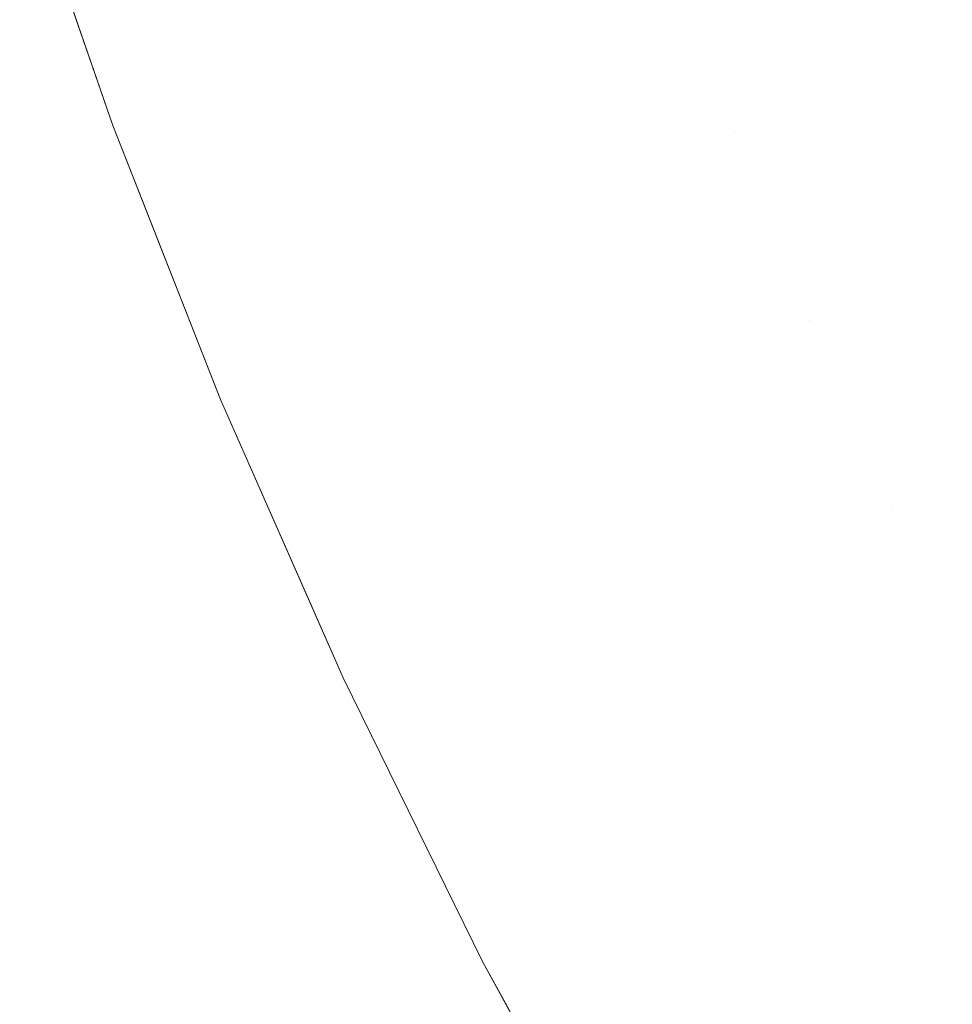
# Model space of a CAD drawing. Header units: centimetres. Extents: x -44.1 to 45.2, y 4.2 to 6.
# Tile 14 of 256: x -44.08352 to -44.07455, y 4.27028 to 4.27974. Entities that reach past the tile are written whole.
import ezdxf

# ---------------------------------------------------------------- set-up
doc = ezdxf.new("R2010")
doc.units = ezdxf.units.CM
doc.header["$LTSCALE"] = 2.54
doc.layers.add('Lucido design-1', color=7, linetype='Continuous')

# ---------------------------------------------------------------- blocks, each defined once
blk = doc.blocks.new('Gruppo-4-1')
at = {"color": 7, "linetype": 'Continuous', "lineweight": 9}
for points, invisible_edges in [([(-44.0835203, 4.2813198, -2276.32217), (-44.0826242, 4.2787254, -2276.32217), (-44.0829694, 4.2797439, -2276.3206076)], 10), ([(-44.0826242, 4.2787254, -2276.92217), (-44.0826242, 4.2787254, -2276.32217), (-44.0835203, 4.2813198, -2276.32217), (-44.0835203, 4.2813198, -2276.92217)], 5), ([(-44.0829694, 4.2797439, -2276.9237324), (-44.0826242, 4.2787254, -2276.92217), (-44.0835203, 4.2813198, -2276.92217)], 9), ([(-44.0743925, 4.2808145, -2276.2902175), (-44.0751727, 4.2807171, -2276.2916647), (-44.0745251, 4.2789526, -2276.2916647), (-44.0737482, 4.2790588, -2276.2902175)], 15), ([(-44.0752678, 4.2788511, -2276.2931225), (-44.0745251, 4.2789526, -2276.2916647), (-44.0751727, 4.2807171, -2276.2916647), (-44.0759184, 4.2806241, -2276.2931225)], 15), ([(-44.0759184, 4.2806241, -2276.9512174), (-44.0751727, 4.2807171, -2276.9526752), (-44.0748572, 4.2798373, -2276.9526752), (-44.0756014, 4.27974, -2276.9512174)], 15), ([(-44.0759184, 4.2806241, -2276.2931225), (-44.0766291, 4.2805353, -2276.2945904), (-44.0759755, 4.2787544, -2276.2945904), (-44.0752678, 4.2788511, -2276.2931225)], 15), ([(-44.0756014, 4.27974, -2276.9512174), (-44.0763106, 4.2796473, -2276.9497496), (-44.0766291, 4.2805353, -2276.9497496), (-44.0759184, 4.2806241, -2276.9512174)], 15), ([(-44.0766478, 4.2786625, -2276.2960679), (-44.0759755, 4.2787544, -2276.2945904), (-44.0766291, 4.2805353, -2276.2945904), (-44.0773043, 4.2804511, -2276.2960679)], 15), ([(-44.0766478, 4.2786625, -2276.9482721), (-44.0773043, 4.2804511, -2276.9482721), (-44.0766291, 4.2805353, -2276.9497496), (-44.0763106, 4.2796473, -2276.9497496)], 15), ([(-44.0778846, 4.2784934, -2276.29905), (-44.0772844, 4.2785755, -2276.2975546), (-44.0779435, 4.2803713, -2276.2975546), (-44.0785462, 4.280296, -2276.29905)], 15), ([(-44.0785462, 4.280296, -2276.94529), (-44.0779435, 4.2803713, -2276.9467854), (-44.0772844, 4.2785755, -2276.9467854), (-44.0778846, 4.2784934, -2276.94529)], 15), ([(-44.0773043, 4.2804511, -2276.2960679), (-44.0779435, 4.2803713, -2276.2975546), (-44.0772844, 4.2785755, -2276.2975546), (-44.0766478, 4.2786625, -2276.2960679)], 15), ([(-44.0766478, 4.2786625, -2276.9482721), (-44.0772844, 4.2785755, -2276.9467854), (-44.0779435, 4.2803713, -2276.9467854), (-44.0773043, 4.2804511, -2276.9482721)], 15), ([(-44.0785462, 4.280296, -2276.29905), (-44.0791121, 4.2802254, -2276.3005536), (-44.0784482, 4.2784164, -2276.3005536), (-44.0778846, 4.2784934, -2276.29905)], 15), ([(-44.0778846, 4.2784934, -2276.94529), (-44.0784482, 4.2784164, -2276.9437864), (-44.0791121, 4.2802254, -2276.9437864), (-44.0785462, 4.280296, -2276.94529)], 15), ([(-44.0789747, 4.2783444, -2276.3020649), (-44.0784482, 4.2784164, -2276.3005536), (-44.0791121, 4.2802254, -2276.3005536), (-44.0796408, 4.2801594, -2276.3020649)], 15), ([(-44.0796408, 4.2801594, -2276.9422751), (-44.0791121, 4.2802254, -2276.9437864), (-44.0784482, 4.2784164, -2276.9437864), (-44.0789747, 4.2783444, -2276.9422751)], 15), ([(-44.0799149, 4.2782159, -2276.3051085), (-44.0794637, 4.2782776, -2276.3035833), (-44.0801318, 4.2800981, -2276.3035833), (-44.0805849, 4.2800416, -2276.3051085)], 15), ([(-44.0805849, 4.2800416, -2276.9392315), (-44.0801318, 4.2800981, -2276.9407566), (-44.0794637, 4.2782776, -2276.9407566), (-44.0799149, 4.2782159, -2276.9392315)], 15), ([(-44.0796408, 4.2801594, -2276.3020649), (-44.0801318, 4.2800981, -2276.3035833), (-44.0794637, 4.2782776, -2276.3035833), (-44.0789747, 4.2783444, -2276.3020649)], 15), ([(-44.0789747, 4.2783444, -2276.9422751), (-44.0794637, 4.2782776, -2276.9407566), (-44.0801318, 4.2800981, -2276.9407566), (-44.0796408, 4.2801594, -2276.9422751)], 15), ([(-44.0807026, 4.2781082, -2276.3081767), (-44.0803279, 4.2781594, -2276.3066398), (-44.0809997, 4.2799898, -2276.3066398), (-44.0813759, 4.2799428, -2276.3081767)], 15), ([(-44.0813759, 4.2799428, -2276.9361633), (-44.0809997, 4.2799898, -2276.9377002), (-44.0803279, 4.2781594, -2276.9377002), (-44.0807026, 4.2781082, -2276.9361633)], 15), ([(-44.0805849, 4.2800416, -2276.3051085), (-44.0809997, 4.2799898, -2276.3066398), (-44.0803279, 4.2781594, -2276.3066398), (-44.0799149, 4.2782159, -2276.3051085)], 15), ([(-44.0799149, 4.2782159, -2276.9392315), (-44.0803279, 4.2781594, -2276.9377002), (-44.0809997, 4.2799898, -2276.9377002), (-44.0805849, 4.2800416, -2276.9392315)], 15), ([(-44.0813355, 4.2780217, -2276.3112651), (-44.0810385, 4.2780623, -2276.3097186), (-44.0817132, 4.2799007, -2276.3097186), (-44.0820114, 4.2798635, -2276.3112651)], 15), ([(-44.0820114, 4.2798635, -2276.9330749), (-44.0817132, 4.2799007, -2276.9346213), (-44.0810385, 4.2780623, -2276.9346213), (-44.0813355, 4.2780217, -2276.9330749)], 15), ([(-44.0813759, 4.2799428, -2276.3081767), (-44.0817132, 4.2799007, -2276.3097186), (-44.0810385, 4.2780623, -2276.3097186), (-44.0807026, 4.2781082, -2276.3081767)], 15), ([(-44.0807026, 4.2781082, -2276.9361633), (-44.0810385, 4.2780623, -2276.9346213), (-44.0817132, 4.2799007, -2276.9346213), (-44.0813759, 4.2799428, -2276.9361633)], 15), ([(-44.0737482, 4.2790588, -2276.9541224), (-44.0745251, 4.2789526, -2276.9526752), (-44.0748572, 4.2798373, -2276.9526752), (-44.0740786, 4.2799391, -2276.9541224)], 15), ([(-44.0824897, 4.2798038, -2276.3143694), (-44.0826694, 4.2797814, -2276.3159261), (-44.0819908, 4.2779321, -2276.3159261), (-44.0818118, 4.2779566, -2276.3143694)], 15), ([(-44.0818118, 4.2779566, -2276.9299706), (-44.0819908, 4.2779321, -2276.9284139), (-44.0826694, 4.2797814, -2276.9284139), (-44.0824897, 4.2798038, -2276.9299706)], 15), ([(-44.0818118, 4.2779566, -2276.3143694), (-44.0815933, 4.2779865, -2276.3128155), (-44.0822703, 4.2798312, -2276.3128155), (-44.0824897, 4.2798038, -2276.3143694)], 15), ([(-44.0824897, 4.2798038, -2276.9299706), (-44.0822703, 4.2798312, -2276.9315244), (-44.0815933, 4.2779865, -2276.9315244), (-44.0818118, 4.2779566, -2276.9299706)], 15), ([(-44.0820114, 4.2798635, -2276.3112651), (-44.0822703, 4.2798312, -2276.3128155), (-44.0815933, 4.2779865, -2276.3128155), (-44.0813355, 4.2780217, -2276.3112651)], 15), ([(-44.0813355, 4.2780217, -2276.9330749), (-44.0815933, 4.2779865, -2276.9315244), (-44.0822703, 4.2798312, -2276.9315244), (-44.0820114, 4.2798635, -2276.9330749)], 15), ([(-44.0756014, 4.27974, -2276.9512174), (-44.0748572, 4.2798373, -2276.9526752), (-44.0745251, 4.2789526, -2276.9526752), (-44.0752678, 4.2788511, -2276.9512174)], 15), ([(-44.0822895, 4.2778913, -2276.3206076), (-44.0822297, 4.2778995, -2276.3190457), (-44.0829094, 4.2797514, -2276.3190457), (-44.0829694, 4.2797439, -2276.3206076)], 15), ([(-44.0829694, 4.2797439, -2276.9237324), (-44.0829094, 4.2797514, -2276.9252942), (-44.0822297, 4.2778995, -2276.9252942), (-44.0822895, 4.2778913, -2276.9237324)], 15), ([(-44.0822895, 4.2778913, -2276.3206076), (-44.0829694, 4.2797439, -2276.3206076), (-44.0826242, 4.2787254, -2276.32217)], 11), ([(-44.0822895, 4.2778913, -2276.9237324), (-44.0826242, 4.2787254, -2276.92217), (-44.0829694, 4.2797439, -2276.9237324)], 11), ([(-44.0828094, 4.2797639, -2276.317485), (-44.0829094, 4.2797514, -2276.3190457), (-44.0822297, 4.2778995, -2276.3190457), (-44.0821301, 4.2779131, -2276.317485)], 15), ([(-44.0821301, 4.2779131, -2276.9268549), (-44.0822297, 4.2778995, -2276.9252942), (-44.0829094, 4.2797514, -2276.9252942), (-44.0828094, 4.2797639, -2276.9268549)], 15), ([(-44.0821301, 4.2779131, -2276.317485), (-44.0819908, 4.2779321, -2276.3159261), (-44.0826694, 4.2797814, -2276.3159261), (-44.0828094, 4.2797639, -2276.317485)], 15), ([(-44.0828094, 4.2797639, -2276.9268549), (-44.0826694, 4.2797814, -2276.9284139), (-44.0819908, 4.2779321, -2276.9284139), (-44.0821301, 4.2779131, -2276.9268549)], 15), ([(-44.0752678, 4.2788511, -2276.9512174), (-44.0759755, 4.2787544, -2276.9497496), (-44.0763106, 4.2796473, -2276.9497496), (-44.0756014, 4.27974, -2276.9512174)], 15), ([(-44.0763106, 4.2796473, -2276.9497496), (-44.0759755, 4.2787544, -2276.9497496), (-44.0766478, 4.2786625, -2276.9482721)], 11), ([(-44.0745496, 4.2770588, -2276.2931225), (-44.0738104, 4.2771688, -2276.2916647), (-44.0745251, 4.2789526, -2276.2916647), (-44.0752678, 4.2788511, -2276.2931225)], 15), ([(-44.0752678, 4.2788511, -2276.9512174), (-44.0745251, 4.2789526, -2276.9526752), (-44.0741763, 4.2780631, -2276.9526752), (-44.0749173, 4.2779573, -2276.9512174)], 15), ([(-44.0752678, 4.2788511, -2276.2931225), (-44.0759755, 4.2787544, -2276.2945904), (-44.075254, 4.276954, -2276.2945904), (-44.0745496, 4.2770588, -2276.2931225)], 15), ([(-44.0749173, 4.2779573, -2276.9512174), (-44.0756234, 4.2778565, -2276.9497496), (-44.0759755, 4.2787544, -2276.9497496), (-44.0752678, 4.2788511, -2276.9512174)], 15), ([(-44.0826242, 4.2787254, -2276.32217), (-44.0822976, 4.2778932, -2276.32217), (-44.0822895, 4.2778913, -2276.3206076)], 10), ([(-44.0826242, 4.2787254, -2276.92217), (-44.0815905, 4.2760913, -2276.92217), (-44.0815905, 4.2760913, -2276.32217), (-44.0822976, 4.2778932, -2276.32217)], 10), ([(-44.0822976, 4.2778932, -2276.32217), (-44.0826242, 4.2787254, -2276.32217), (-44.0826242, 4.2787254, -2276.92217)], 10), ([(-44.081539, 4.2760185, -2276.9237324), (-44.0815905, 4.2760913, -2276.92217), (-44.0826242, 4.2787254, -2276.92217), (-44.0822895, 4.2778913, -2276.9237324)], 13), ([(-44.0766478, 4.2786625, -2276.2960679), (-44.0772844, 4.2785755, -2276.2975546), (-44.0765569, 4.27676, -2276.2975546), (-44.0759233, 4.2768543, -2276.2960679)], 15), ([(-44.0759233, 4.2768543, -2276.9482721), (-44.0765569, 4.27676, -2276.9467854), (-44.0772844, 4.2785755, -2276.9467854), (-44.0766478, 4.2786625, -2276.9482721)], 15), ([(-44.0759233, 4.2768543, -2276.2960679), (-44.075254, 4.276954, -2276.2945904), (-44.0759755, 4.2787544, -2276.2945904), (-44.0766478, 4.2786625, -2276.2960679)], 15), ([(-44.0759233, 4.2768543, -2276.9482721), (-44.0766478, 4.2786625, -2276.9482721), (-44.0759755, 4.2787544, -2276.9497496), (-44.0756234, 4.2778565, -2276.9497496)], 15), ([(-44.0771544, 4.2766711, -2276.29905), (-44.0765569, 4.27676, -2276.2975546), (-44.0772844, 4.2785755, -2276.2975546), (-44.0778846, 4.2784934, -2276.29905)], 15), ([(-44.0778846, 4.2784934, -2276.94529), (-44.0772844, 4.2785755, -2276.9467854), (-44.0765569, 4.27676, -2276.9467854), (-44.0771544, 4.2766711, -2276.94529)], 15), ([(-44.0778846, 4.2784934, -2276.29905), (-44.0784482, 4.2784164, -2276.3005536), (-44.0777154, 4.2765876, -2276.3005536), (-44.0771544, 4.2766711, -2276.29905)], 15), ([(-44.0771544, 4.2766711, -2276.94529), (-44.0777154, 4.2765876, -2276.9437864), (-44.0784482, 4.2784164, -2276.9437864), (-44.0778846, 4.2784934, -2276.94529)], 15), ([(-44.0782394, 4.2765096, -2276.3020649), (-44.0777154, 4.2765876, -2276.3005536), (-44.0784482, 4.2784164, -2276.3005536), (-44.0789747, 4.2783444, -2276.3020649)], 15), ([(-44.0789747, 4.2783444, -2276.9422751), (-44.0784482, 4.2784164, -2276.9437864), (-44.0777154, 4.2765876, -2276.9437864), (-44.0782394, 4.2765096, -2276.9422751)], 15), ([(-44.0789747, 4.2783444, -2276.3020649), (-44.0794637, 4.2782776, -2276.3035833), (-44.0787262, 4.2764371, -2276.3035833), (-44.0782394, 4.2765096, -2276.3020649)], 15), ([(-44.0782394, 4.2765096, -2276.9422751), (-44.0787262, 4.2764371, -2276.9407566), (-44.0794637, 4.2782776, -2276.9407566), (-44.0789747, 4.2783444, -2276.9422751)], 15), ([(-44.0799149, 4.2782159, -2276.3051085), (-44.0803279, 4.2781594, -2276.3066398), (-44.0795865, 4.2763091, -2276.3066398), (-44.0791753, 4.2763703, -2276.3051085)], 15), ([(-44.0791753, 4.2763703, -2276.9392315), (-44.0795865, 4.2763091, -2276.9377002), (-44.0803279, 4.2781594, -2276.9377002), (-44.0799149, 4.2782159, -2276.9392315)], 15), ([(-44.0791753, 4.2763703, -2276.3051085), (-44.0787262, 4.2764371, -2276.3035833), (-44.0794637, 4.2782776, -2276.3035833), (-44.0799149, 4.2782159, -2276.3051085)], 15), ([(-44.0799149, 4.2782159, -2276.9392315), (-44.0794637, 4.2782776, -2276.9407566), (-44.0787262, 4.2764371, -2276.9407566), (-44.0791753, 4.2763703, -2276.9392315)], 15), ([(-44.0807026, 4.2781082, -2276.3081767), (-44.0810385, 4.2780623, -2276.3097186), (-44.0802938, 4.2762038, -2276.3097186), (-44.0799594, 4.2762536, -2276.3081767)], 15), ([(-44.0799594, 4.2762536, -2276.9361633), (-44.0802938, 4.2762038, -2276.9346213), (-44.0810385, 4.2780623, -2276.9346213), (-44.0807026, 4.2781082, -2276.9361633)], 15), ([(-44.0799594, 4.2762536, -2276.3081767), (-44.0795865, 4.2763091, -2276.3066398), (-44.0803279, 4.2781594, -2276.3066398), (-44.0807026, 4.2781082, -2276.3081767)], 15), ([(-44.0807026, 4.2781082, -2276.9361633), (-44.0803279, 4.2781594, -2276.9377002), (-44.0795865, 4.2763091, -2276.9377002), (-44.0799594, 4.2762536, -2276.9361633)], 15), ([(-44.0813355, 4.2780217, -2276.3112651), (-44.0815933, 4.2779865, -2276.3128155), (-44.0808461, 4.2761216, -2276.3128155), (-44.0805894, 4.2761598, -2276.3112651)], 15), ([(-44.0805894, 4.2761598, -2276.9330749), (-44.0808461, 4.2761216, -2276.9315244), (-44.0815933, 4.2779865, -2276.9315244), (-44.0813355, 4.2780217, -2276.9330749)], 15), ([(-44.0805894, 4.2761598, -2276.3112651), (-44.0802938, 4.2762038, -2276.3097186), (-44.0810385, 4.2780623, -2276.3097186), (-44.0813355, 4.2780217, -2276.3112651)], 15), ([(-44.0813355, 4.2780217, -2276.9330749), (-44.0810385, 4.2780623, -2276.9346213), (-44.0802938, 4.2762038, -2276.9346213), (-44.0805894, 4.2761598, -2276.9330749)], 15), ([(-44.0749173, 4.2779573, -2276.9512174), (-44.0741763, 4.2780631, -2276.9526752), (-44.0738104, 4.2771688, -2276.9526752), (-44.0745496, 4.2770588, -2276.9512174)], 15), ([(-44.0821301, 4.2779131, -2276.317485), (-44.0822297, 4.2778995, -2276.3190457), (-44.0814795, 4.2760273, -2276.3190457), (-44.0813804, 4.2760421, -2276.317485)], 15), ([(-44.0813804, 4.2760421, -2276.9268549), (-44.0814795, 4.2760273, -2276.9252942), (-44.0822297, 4.2778995, -2276.9252942), (-44.0821301, 4.2779131, -2276.9268549)], 15), ([(-44.0813804, 4.2760421, -2276.317485), (-44.0812417, 4.2760627, -2276.3159261), (-44.0819908, 4.2779321, -2276.3159261), (-44.0821301, 4.2779131, -2276.317485)], 15), ([(-44.0821301, 4.2779131, -2276.9268549), (-44.0819908, 4.2779321, -2276.9284139), (-44.0812417, 4.2760627, -2276.9284139), (-44.0813804, 4.2760421, -2276.9268549)], 15), ([(-44.0818118, 4.2779566, -2276.3143694), (-44.0819908, 4.2779321, -2276.3159261), (-44.0812417, 4.2760627, -2276.3159261), (-44.0810635, 4.2760893, -2276.3143694)], 15), ([(-44.0810635, 4.2760893, -2276.9299706), (-44.0812417, 4.2760627, -2276.9284139), (-44.0819908, 4.2779321, -2276.9284139), (-44.0818118, 4.2779566, -2276.9299706)], 15), ([(-44.0810635, 4.2760893, -2276.3143694), (-44.0808461, 4.2761216, -2276.3128155), (-44.0815933, 4.2779865, -2276.3128155), (-44.0818118, 4.2779566, -2276.3143694)], 15), ([(-44.0818118, 4.2779566, -2276.9299706), (-44.0815933, 4.2779865, -2276.9315244), (-44.0808461, 4.2761216, -2276.9315244), (-44.0810635, 4.2760893, -2276.9299706)], 15), ([(-44.0745496, 4.2770588, -2276.9512174), (-44.075254, 4.276954, -2276.9497496), (-44.0756234, 4.2778565, -2276.9497496), (-44.0749173, 4.2779573, -2276.9512174)], 15), ([(-44.0822895, 4.2778913, -2276.3206076), (-44.0822976, 4.2778932, -2276.32217), (-44.0815905, 4.2760913, -2276.32217), (-44.081539, 4.2760185, -2276.3206076)], 13), ([(-44.081539, 4.2760185, -2276.3206076), (-44.0814795, 4.2760273, -2276.3190457), (-44.0822297, 4.2778995, -2276.3190457), (-44.0822895, 4.2778913, -2276.3206076)], 15), ([(-44.0822895, 4.2778913, -2276.9237324), (-44.0822297, 4.2778995, -2276.9252942), (-44.0814795, 4.2760273, -2276.9252942), (-44.081539, 4.2760185, -2276.9237324)], 15), ([(-44.0756234, 4.2778565, -2276.9497496), (-44.075254, 4.276954, -2276.9497496), (-44.0759233, 4.2768543, -2276.9482721)], 11), ([(-44.0745496, 4.2770588, -2276.2931225), (-44.075254, 4.276954, -2276.2945904), (-44.0744623, 4.2751349, -2276.2945904), (-44.0737614, 4.2752479, -2276.2931225)], 15), ([(-44.0741644, 4.2761556, -2276.9512174), (-44.0748671, 4.2760467, -2276.9497496), (-44.075254, 4.276954, -2276.9497496), (-44.0745496, 4.2770588, -2276.9512174)], 15), ([(-44.0751282, 4.2750275, -2276.2960679), (-44.0744623, 4.2751349, -2276.2945904), (-44.075254, 4.276954, -2276.2945904), (-44.0759233, 4.2768543, -2276.2960679)], 15), ([(-44.0751282, 4.2750275, -2276.9482721), (-44.0759233, 4.2768543, -2276.9482721), (-44.075254, 4.276954, -2276.9497496), (-44.0748671, 4.2760467, -2276.9497496)], 15), ([(-44.0759233, 4.2768543, -2276.2960679), (-44.0765569, 4.27676, -2276.2975546), (-44.0757586, 4.2749258, -2276.2975546), (-44.0751282, 4.2750275, -2276.2960679)], 15), ([(-44.0751282, 4.2750275, -2276.9482721), (-44.0757586, 4.2749258, -2276.9467854), (-44.0765569, 4.27676, -2276.9467854), (-44.0759233, 4.2768543, -2276.9482721)], 15), ([(-44.076353, 4.2748299, -2276.29905), (-44.0757586, 4.2749258, -2276.2975546), (-44.0765569, 4.27676, -2276.2975546), (-44.0771544, 4.2766711, -2276.29905)], 15), ([(-44.0771544, 4.2766711, -2276.94529), (-44.0765569, 4.27676, -2276.9467854), (-44.0757586, 4.2749258, -2276.9467854), (-44.076353, 4.2748299, -2276.94529)], 15), ([(-44.0774326, 4.2746558, -2276.3020649), (-44.0769112, 4.2747399, -2276.3005536), (-44.0777154, 4.2765876, -2276.3005536), (-44.0782394, 4.2765096, -2276.3020649)], 15), ([(-44.0782394, 4.2765096, -2276.9422751), (-44.0777154, 4.2765876, -2276.9437864), (-44.0769112, 4.2747399, -2276.9437864), (-44.0774326, 4.2746558, -2276.9422751)], 15), ([(-44.0771544, 4.2766711, -2276.29905), (-44.0777154, 4.2765876, -2276.3005536), (-44.0769112, 4.2747399, -2276.3005536), (-44.076353, 4.2748299, -2276.29905)], 15), ([(-44.076353, 4.2748299, -2276.94529), (-44.0769112, 4.2747399, -2276.9437864), (-44.0777154, 4.2765876, -2276.9437864), (-44.0771544, 4.2766711, -2276.94529)], 15), ([(-44.0782394, 4.2765096, -2276.3020649), (-44.0787262, 4.2764371, -2276.3035833), (-44.0779169, 4.2745776, -2276.3035833), (-44.0774326, 4.2746558, -2276.3020649)], 15), ([(-44.0774326, 4.2746558, -2276.9422751), (-44.0779169, 4.2745776, -2276.9407566), (-44.0787262, 4.2764371, -2276.9407566), (-44.0782394, 4.2765096, -2276.9422751)], 15), ([(-44.0783637, 4.2745056, -2276.3051085), (-44.0779169, 4.2745776, -2276.3035833), (-44.0787262, 4.2764371, -2276.3035833), (-44.0791753, 4.2763703, -2276.3051085)], 15), ([(-44.0791753, 4.2763703, -2276.9392315), (-44.0787262, 4.2764371, -2276.9407566), (-44.0779169, 4.2745776, -2276.9407566), (-44.0783637, 4.2745056, -2276.9392315)], 15), ([(-44.0791438, 4.2743797, -2276.3081767), (-44.0787728, 4.2744396, -2276.3066398), (-44.0795865, 4.2763091, -2276.3066398), (-44.0799594, 4.2762536, -2276.3081767)], 15), ([(-44.0799594, 4.2762536, -2276.9361633), (-44.0795865, 4.2763091, -2276.9377002), (-44.0787728, 4.2744396, -2276.9377002), (-44.0791438, 4.2743797, -2276.9361633)], 15), ([(-44.0791753, 4.2763703, -2276.3051085), (-44.0795865, 4.2763091, -2276.3066398), (-44.0787728, 4.2744396, -2276.3066398), (-44.0783637, 4.2745056, -2276.3051085)], 15), ([(-44.0783637, 4.2745056, -2276.9392315), (-44.0787728, 4.2744396, -2276.9377002), (-44.0795865, 4.2763091, -2276.9377002), (-44.0791753, 4.2763703, -2276.9392315)], 15), ([(-44.0797706, 4.2742786, -2276.3112651), (-44.0794765, 4.2743261, -2276.3097186), (-44.0802938, 4.2762038, -2276.3097186), (-44.0805894, 4.2761598, -2276.3112651)], 15), ([(-44.0805894, 4.2761598, -2276.9330749), (-44.0802938, 4.2762038, -2276.9346213), (-44.0794765, 4.2743261, -2276.9346213), (-44.0797706, 4.2742786, -2276.9330749)], 15), ([(-44.0799594, 4.2762536, -2276.3081767), (-44.0802938, 4.2762038, -2276.3097186), (-44.0794765, 4.2743261, -2276.3097186), (-44.0791438, 4.2743797, -2276.3081767)], 15), ([(-44.0791438, 4.2743797, -2276.9361633), (-44.0794765, 4.2743261, -2276.9346213), (-44.0802938, 4.2762038, -2276.9346213), (-44.0799594, 4.2762536, -2276.9361633)], 15), ([(-44.0802423, 4.2742025, -2276.3143694), (-44.080026, 4.2742374, -2276.3128155), (-44.0808461, 4.2761216, -2276.3128155), (-44.0810635, 4.2760893, -2276.3143694)], 15), ([(-44.0810635, 4.2760893, -2276.9299706), (-44.0808461, 4.2761216, -2276.9315244), (-44.080026, 4.2742374, -2276.9315244), (-44.0802423, 4.2742025, -2276.9299706)], 15), ([(-44.0805894, 4.2761598, -2276.3112651), (-44.0808461, 4.2761216, -2276.3128155), (-44.080026, 4.2742374, -2276.3128155), (-44.0797706, 4.2742786, -2276.3112651)], 15), ([(-44.0797706, 4.2742786, -2276.9330749), (-44.080026, 4.2742374, -2276.9315244), (-44.0808461, 4.2761216, -2276.9315244), (-44.0805894, 4.2761598, -2276.9330749)], 15), ([(-44.0737614, 4.2752479, -2276.9512174), (-44.0744623, 4.2751349, -2276.9497496), (-44.0748671, 4.2760467, -2276.9497496), (-44.0741644, 4.2761556, -2276.9512174)], 15), ([(-44.081539, 4.2760185, -2276.3206076), (-44.0815905, 4.2760913, -2276.32217), (-44.0807243, 4.2741278, -2276.32217), (-44.0807154, 4.2741262, -2276.3206076)], 13), ([(-44.0807243, 4.2741278, -2276.32217), (-44.0815905, 4.2760913, -2276.32217), (-44.0815905, 4.2760913, -2276.92217), (-44.0804092, 4.2734135, -2276.92217)], 10), ([(-44.0807154, 4.2741262, -2276.9237324), (-44.0804092, 4.2734135, -2276.92217), (-44.0815905, 4.2760913, -2276.92217), (-44.081539, 4.2760185, -2276.9237324)], 13), ([(-44.0807154, 4.2741262, -2276.3206076), (-44.0806562, 4.2741358, -2276.3190457), (-44.0814795, 4.2760273, -2276.3190457), (-44.081539, 4.2760185, -2276.3206076)], 15), ([(-44.081539, 4.2760185, -2276.9237324), (-44.0814795, 4.2760273, -2276.9252942), (-44.0806562, 4.2741358, -2276.9252942), (-44.0807154, 4.2741262, -2276.9237324)], 15), ([(-44.0813804, 4.2760421, -2276.317485), (-44.0814795, 4.2760273, -2276.3190457), (-44.0806562, 4.2741358, -2276.3190457), (-44.0805576, 4.2741517, -2276.317485)], 15), ([(-44.0805576, 4.2741517, -2276.9268549), (-44.0806562, 4.2741358, -2276.9252942), (-44.0814795, 4.2760273, -2276.9252942), (-44.0813804, 4.2760421, -2276.9268549)], 15), ([(-44.0805576, 4.2741517, -2276.317485), (-44.0804196, 4.2741739, -2276.3159261), (-44.0812417, 4.2760627, -2276.3159261), (-44.0813804, 4.2760421, -2276.317485)], 15), ([(-44.0813804, 4.2760421, -2276.9268549), (-44.0812417, 4.2760627, -2276.9284139), (-44.0804196, 4.2741739, -2276.9284139), (-44.0805576, 4.2741517, -2276.9268549)], 15), ([(-44.0810635, 4.2760893, -2276.3143694), (-44.0812417, 4.2760627, -2276.3159261), (-44.0804196, 4.2741739, -2276.3159261), (-44.0802423, 4.2742025, -2276.3143694)], 15), ([(-44.0802423, 4.2742025, -2276.9299706), (-44.0804196, 4.2741739, -2276.9284139), (-44.0812417, 4.2760627, -2276.9284139), (-44.0810635, 4.2760893, -2276.9299706)], 15), ([(-44.0748671, 4.2760467, -2276.9497496), (-44.0744623, 4.2751349, -2276.9497496), (-44.0751282, 4.2750275, -2276.9482721)], 11), ([(-44.0742599, 4.2731827, -2276.2960679), (-44.0735977, 4.273298, -2276.2945904), (-44.0744623, 4.2751349, -2276.2945904), (-44.0751282, 4.2750275, -2276.2960679)], 15), ([(-44.0742599, 4.2731827, -2276.9482721), (-44.0751282, 4.2750275, -2276.9482721), (-44.0744623, 4.2751349, -2276.9497496), (-44.0740392, 4.2742186, -2276.9497496)], 15), ([(-44.0751282, 4.2750275, -2276.2960679), (-44.0757586, 4.2749258, -2276.2975546), (-44.0748868, 4.2730735, -2276.2975546), (-44.0742599, 4.2731827, -2276.2960679)], 15), ([(-44.0742599, 4.2731827, -2276.9482721), (-44.0748868, 4.2730735, -2276.9467854), (-44.0757586, 4.2749258, -2276.9467854), (-44.0751282, 4.2750275, -2276.9482721)], 15), ([(-44.0754779, 4.2729706, -2276.29905), (-44.0748868, 4.2730735, -2276.2975546), (-44.0757586, 4.2749258, -2276.2975546), (-44.076353, 4.2748299, -2276.29905)], 15), ([(-44.076353, 4.2748299, -2276.94529), (-44.0757586, 4.2749258, -2276.9467854), (-44.0748868, 4.2730735, -2276.9467854), (-44.0754779, 4.2729706, -2276.94529)], 15), ([(-44.076353, 4.2748299, -2276.29905), (-44.0769112, 4.2747399, -2276.3005536), (-44.076033, 4.272874, -2276.3005536), (-44.0754779, 4.2729706, -2276.29905)], 15), ([(-44.0754779, 4.2729706, -2276.94529), (-44.076033, 4.272874, -2276.9437864), (-44.0769112, 4.2747399, -2276.9437864), (-44.076353, 4.2748299, -2276.94529)], 15), ([(-44.0765515, 4.2727837, -2276.3020649), (-44.076033, 4.272874, -2276.3005536), (-44.0769112, 4.2747399, -2276.3005536), (-44.0774326, 4.2746558, -2276.3020649)], 15), ([(-44.0774326, 4.2746558, -2276.9422751), (-44.0769112, 4.2747399, -2276.9437864), (-44.076033, 4.272874, -2276.9437864), (-44.0765515, 4.2727837, -2276.9422751)], 15), ([(-44.0774326, 4.2746558, -2276.3020649), (-44.0779169, 4.2745776, -2276.3035833), (-44.0770331, 4.2726999, -2276.3035833), (-44.0765515, 4.2727837, -2276.3020649)], 15), ([(-44.0765515, 4.2727837, -2276.9422751), (-44.0770331, 4.2726999, -2276.9407566), (-44.0779169, 4.2745776, -2276.9407566), (-44.0774326, 4.2746558, -2276.9422751)], 15), ([(-44.0783637, 4.2745056, -2276.3051085), (-44.0787728, 4.2744396, -2276.3066398), (-44.0778842, 4.2725517, -2276.3066398), (-44.0774774, 4.2726225, -2276.3051085)], 15), ([(-44.0774774, 4.2726225, -2276.9392315), (-44.0778842, 4.2725517, -2276.9377002), (-44.0787728, 4.2744396, -2276.9377002), (-44.0783637, 4.2745056, -2276.9392315)], 15), ([(-44.0774774, 4.2726225, -2276.3051085), (-44.0770331, 4.2726999, -2276.3035833), (-44.0779169, 4.2745776, -2276.3035833), (-44.0783637, 4.2745056, -2276.3051085)], 15), ([(-44.0783637, 4.2745056, -2276.9392315), (-44.0779169, 4.2745776, -2276.9407566), (-44.0770331, 4.2726999, -2276.9407566), (-44.0774774, 4.2726225, -2276.9392315)], 15), ([(-44.0782532, 4.2724875, -2276.3081767), (-44.0778842, 4.2725517, -2276.3066398), (-44.0787728, 4.2744396, -2276.3066398), (-44.0791438, 4.2743797, -2276.3081767)], 15), ([(-44.0791438, 4.2743797, -2276.9361633), (-44.0787728, 4.2744396, -2276.9377002), (-44.0778842, 4.2725517, -2276.9377002), (-44.0782532, 4.2724875, -2276.9361633)], 15), ([(-44.0788765, 4.272379, -2276.3112651), (-44.078584, 4.2724299, -2276.3097186), (-44.0794765, 4.2743261, -2276.3097186), (-44.0797706, 4.2742786, -2276.3112651)], 15), ([(-44.0797706, 4.2742786, -2276.9330749), (-44.0794765, 4.2743261, -2276.9346213), (-44.078584, 4.2724299, -2276.9346213), (-44.0788765, 4.272379, -2276.9330749)], 15), ([(-44.0791438, 4.2743797, -2276.3081767), (-44.0794765, 4.2743261, -2276.3097186), (-44.078584, 4.2724299, -2276.3097186), (-44.0782532, 4.2724875, -2276.3081767)], 15), ([(-44.0782532, 4.2724875, -2276.9361633), (-44.078584, 4.2724299, -2276.9346213), (-44.0794765, 4.2743261, -2276.9346213), (-44.0791438, 4.2743797, -2276.9361633)], 15), ([(-44.0793456, 4.2722973, -2276.3143694), (-44.0791304, 4.2723348, -2276.3128155), (-44.080026, 4.2742374, -2276.3128155), (-44.0802423, 4.2742025, -2276.3143694)], 15), ([(-44.0802423, 4.2742025, -2276.9299706), (-44.080026, 4.2742374, -2276.9315244), (-44.0791304, 4.2723348, -2276.9315244), (-44.0793456, 4.2722973, -2276.9299706)], 15), ([(-44.0797706, 4.2742786, -2276.3112651), (-44.080026, 4.2742374, -2276.3128155), (-44.0791304, 4.2723348, -2276.3128155), (-44.0788765, 4.272379, -2276.3112651)], 15), ([(-44.0788765, 4.272379, -2276.9330749), (-44.0791304, 4.2723348, -2276.9315244), (-44.080026, 4.2742374, -2276.9315244), (-44.0797706, 4.2742786, -2276.9330749)], 15), ([(-44.0807154, 4.2741262, -2276.3206076), (-44.0807243, 4.2741278, -2276.32217), (-44.0804092, 4.2734135, -2276.32217)], 9), ([(-44.0804092, 4.2734135, -2276.92217), (-44.0804092, 4.2734135, -2276.32217), (-44.0807243, 4.2741278, -2276.32217)], 9), ([(-44.0798161, 4.2722154, -2276.3206076), (-44.0797572, 4.2722257, -2276.3190457), (-44.0806562, 4.2741358, -2276.3190457), (-44.0807154, 4.2741262, -2276.3206076)], 15), ([(-44.0807154, 4.2741262, -2276.9237324), (-44.0806562, 4.2741358, -2276.9252942), (-44.0797572, 4.2722257, -2276.9252942), (-44.0798161, 4.2722154, -2276.9237324)], 15), ([(-44.0804092, 4.2734135, -2276.32217), (-44.0798161, 4.2722154, -2276.3206076), (-44.0807154, 4.2741262, -2276.3206076)], 11), ([(-44.0798161, 4.2722154, -2276.9237324), (-44.0804092, 4.2734135, -2276.92217), (-44.0807154, 4.2741262, -2276.9237324)], 11), ([(-44.0805576, 4.2741517, -2276.317485), (-44.0806562, 4.2741358, -2276.3190457), (-44.0797572, 4.2722257, -2276.3190457), (-44.0796591, 4.2722428, -2276.317485)], 15), ([(-44.0796591, 4.2722428, -2276.9268549), (-44.0797572, 4.2722257, -2276.9252942), (-44.0806562, 4.2741358, -2276.9252942), (-44.0805576, 4.2741517, -2276.9268549)], 15), ([(-44.0796591, 4.2722428, -2276.317485), (-44.0795219, 4.2722666, -2276.3159261), (-44.0804196, 4.2741739, -2276.3159261), (-44.0805576, 4.2741517, -2276.317485)], 15), ([(-44.0805576, 4.2741517, -2276.9268549), (-44.0804196, 4.2741739, -2276.9284139), (-44.0795219, 4.2722666, -2276.9284139), (-44.0796591, 4.2722428, -2276.9268549)], 15), ([(-44.0802423, 4.2742025, -2276.3143694), (-44.0804196, 4.2741739, -2276.3159261), (-44.0795219, 4.2722666, -2276.3159261), (-44.0793456, 4.2722973, -2276.3143694)], 15), ([(-44.0793456, 4.2722973, -2276.9299706), (-44.0795219, 4.2722666, -2276.9284139), (-44.0804196, 4.2741739, -2276.9284139), (-44.0802423, 4.2742025, -2276.9299706)], 15), ([(-44.0798161, 4.2722154, -2276.3206076), (-44.0804092, 4.2734135, -2276.32217), (-44.079069, 4.2706882, -2276.32217)], 9), ([(-44.079069, 4.2706882, -2276.92217), (-44.079069, 4.2706882, -2276.32217), (-44.0804092, 4.2734135, -2276.32217), (-44.0804092, 4.2734135, -2276.92217)], 5), ([(-44.079069, 4.2706882, -2276.92217), (-44.0804092, 4.2734135, -2276.92217), (-44.0798161, 4.2722154, -2276.9237324)], 10), ([(-44.0742599, 4.2731827, -2276.2960679), (-44.0748868, 4.2730735, -2276.2975546), (-44.073939, 4.2712043, -2276.2975546), (-44.0733159, 4.2713209, -2276.2960679)], 15), ([(-44.0733159, 4.2713209, -2276.9482721), (-44.073939, 4.2712043, -2276.9467854), (-44.0748868, 4.2730735, -2276.9467854), (-44.0742599, 4.2731827, -2276.9482721)], 15), ([(-44.0745265, 4.2710943, -2276.29905), (-44.073939, 4.2712043, -2276.2975546), (-44.0748868, 4.2730735, -2276.2975546), (-44.0754779, 4.2729706, -2276.29905)], 15), ([(-44.0754779, 4.2729706, -2276.94529), (-44.0748868, 4.2730735, -2276.9467854), (-44.073939, 4.2712043, -2276.9467854), (-44.0745265, 4.2710943, -2276.94529)], 15), ([(-44.0754779, 4.2729706, -2276.29905), (-44.076033, 4.272874, -2276.3005536), (-44.0750782, 4.270991, -2276.3005536), (-44.0745265, 4.2710943, -2276.29905)], 15), ([(-44.0745265, 4.2710943, -2276.94529), (-44.0750782, 4.270991, -2276.9437864), (-44.076033, 4.272874, -2276.9437864), (-44.0754779, 4.2729706, -2276.94529)], 15), ([(-44.0755935, 4.2708945, -2276.3020649), (-44.0750782, 4.270991, -2276.3005536), (-44.076033, 4.272874, -2276.3005536), (-44.0765515, 4.2727837, -2276.3020649)], 15), ([(-44.0765515, 4.2727837, -2276.9422751), (-44.076033, 4.272874, -2276.9437864), (-44.0750782, 4.270991, -2276.9437864), (-44.0755935, 4.2708945, -2276.9422751)], 15), ([(-44.0765139, 4.2707222, -2276.3051085), (-44.0760722, 4.2708049, -2276.3035833), (-44.0770331, 4.2726999, -2276.3035833), (-44.0774774, 4.2726225, -2276.3051085)], 15), ([(-44.0774774, 4.2726225, -2276.9392315), (-44.0770331, 4.2726999, -2276.9407566), (-44.0760722, 4.2708049, -2276.9407566), (-44.0765139, 4.2707222, -2276.9392315)], 15), ([(-44.0765515, 4.2727837, -2276.3020649), (-44.0770331, 4.2726999, -2276.3035833), (-44.0760722, 4.2708049, -2276.3035833), (-44.0755935, 4.2708945, -2276.3020649)], 15), ([(-44.0755935, 4.2708945, -2276.9422751), (-44.0760722, 4.2708049, -2276.9407566), (-44.0770331, 4.2726999, -2276.9407566), (-44.0765515, 4.2727837, -2276.9422751)], 15), ([(-44.0774774, 4.2726225, -2276.3051085), (-44.0778842, 4.2725517, -2276.3066398), (-44.0769182, 4.2706465, -2276.3066398), (-44.0765139, 4.2707222, -2276.3051085)], 15), ([(-44.0765139, 4.2707222, -2276.9392315), (-44.0769182, 4.2706465, -2276.9377002), (-44.0778842, 4.2725517, -2276.9377002), (-44.0774774, 4.2726225, -2276.9392315)], 15), ([(-44.0772849, 4.2705778, -2276.3081767), (-44.0769182, 4.2706465, -2276.3066398), (-44.0778842, 4.2725517, -2276.3066398), (-44.0782532, 4.2724875, -2276.3081767)], 15), ([(-44.0782532, 4.2724875, -2276.9361633), (-44.0778842, 4.2725517, -2276.9377002), (-44.0769182, 4.2706465, -2276.9377002), (-44.0772849, 4.2705778, -2276.9361633)], 15), ([(-44.0779045, 4.2704619, -2276.3112651), (-44.0776138, 4.2705163, -2276.3097186), (-44.078584, 4.2724299, -2276.3097186), (-44.0788765, 4.272379, -2276.3112651)], 15), ([(-44.0788765, 4.272379, -2276.9330749), (-44.078584, 4.2724299, -2276.9346213), (-44.0776138, 4.2705163, -2276.9346213), (-44.0779045, 4.2704619, -2276.9330749)], 15), ([(-44.0782532, 4.2724875, -2276.3081767), (-44.078584, 4.2724299, -2276.3097186), (-44.0776138, 4.2705163, -2276.3097186), (-44.0772849, 4.2705778, -2276.3081767)], 15), ([(-44.0772849, 4.2705778, -2276.9361633), (-44.0776138, 4.2705163, -2276.9346213), (-44.078584, 4.2724299, -2276.9346213), (-44.0782532, 4.2724875, -2276.9361633)], 15), ([(-44.0783707, 4.2703746, -2276.3143694), (-44.0781568, 4.2704146, -2276.3128155), (-44.0791304, 4.2723348, -2276.3128155), (-44.0793456, 4.2722973, -2276.3143694)], 15), ([(-44.0793456, 4.2722973, -2276.9299706), (-44.0791304, 4.2723348, -2276.9315244), (-44.0781568, 4.2704146, -2276.9315244), (-44.0783707, 4.2703746, -2276.9299706)], 15), ([(-44.0788765, 4.272379, -2276.3112651), (-44.0791304, 4.2723348, -2276.3128155), (-44.0781568, 4.2704146, -2276.3128155), (-44.0779045, 4.2704619, -2276.3112651)], 15), ([(-44.0779045, 4.2704619, -2276.9330749), (-44.0781568, 4.2704146, -2276.9315244), (-44.0791304, 4.2723348, -2276.9315244), (-44.0788765, 4.272379, -2276.9330749)], 15), ([(-44.0788383, 4.270287, -2276.3206076), (-44.0787798, 4.270298, -2276.3190457), (-44.0797572, 4.2722257, -2276.3190457), (-44.0798161, 4.2722154, -2276.3206076)], 15), ([(-44.0798161, 4.2722154, -2276.9237324), (-44.0797572, 4.2722257, -2276.9252942), (-44.0787798, 4.270298, -2276.9252942), (-44.0788383, 4.270287, -2276.9237324)], 15), ([(-44.0796591, 4.2722428, -2276.317485), (-44.0797572, 4.2722257, -2276.3190457), (-44.0787798, 4.270298, -2276.3190457), (-44.0786823, 4.2703162, -2276.317485)], 15), ([(-44.0786823, 4.2703162, -2276.9268549), (-44.0787798, 4.270298, -2276.9252942), (-44.0797572, 4.2722257, -2276.9252942), (-44.0796591, 4.2722428, -2276.9268549)], 15), ([(-44.0786823, 4.2703162, -2276.317485), (-44.0785459, 4.2703418, -2276.3159261), (-44.0795219, 4.2722666, -2276.3159261), (-44.0796591, 4.2722428, -2276.317485)], 15), ([(-44.0796591, 4.2722428, -2276.9268549), (-44.0795219, 4.2722666, -2276.9284139), (-44.0785459, 4.2703418, -2276.9284139), (-44.0786823, 4.2703162, -2276.9268549)], 15), ([(-44.0793456, 4.2722973, -2276.3143694), (-44.0795219, 4.2722666, -2276.3159261), (-44.0785459, 4.2703418, -2276.3159261), (-44.0783707, 4.2703746, -2276.3143694)], 15), ([(-44.0783707, 4.2703746, -2276.9299706), (-44.0785459, 4.2703418, -2276.9284139), (-44.0795219, 4.2722666, -2276.9284139), (-44.0793456, 4.2722973, -2276.9299706)], 15), ([(-44.079069, 4.2706882, -2276.32217), (-44.0788383, 4.270287, -2276.3206076), (-44.0798161, 4.2722154, -2276.3206076)], 11), ([(-44.0798161, 4.2722154, -2276.9237324), (-44.0788383, 4.270287, -2276.9237324), (-44.079069, 4.2706882, -2276.92217)], 11), ([(-44.0745265, 4.2710943, -2276.29905), (-44.0750782, 4.270991, -2276.3005536), (-44.0740443, 4.2690918, -2276.3005536), (-44.0734963, 4.2692018, -2276.29905)], 15), ([(-44.0734963, 4.2692018, -2276.94529), (-44.0740443, 4.2690918, -2276.9437864), (-44.0750782, 4.270991, -2276.9437864), (-44.0745265, 4.2710943, -2276.94529)], 15), ([(-44.0745562, 4.2689891, -2276.3020649), (-44.0740443, 4.2690918, -2276.3005536), (-44.0750782, 4.270991, -2276.3005536), (-44.0755935, 4.2708945, -2276.3020649)], 15), ([(-44.0755935, 4.2708945, -2276.9422751), (-44.0750782, 4.270991, -2276.9437864), (-44.0740443, 4.2690918, -2276.9437864), (-44.0745562, 4.2689891, -2276.9422751)], 15), ([(-44.0754705, 4.2688056, -2276.3051085), (-44.0750317, 4.2688936, -2276.3035833), (-44.0760722, 4.2708049, -2276.3035833), (-44.0765139, 4.2707222, -2276.3051085)], 15), ([(-44.0765139, 4.2707222, -2276.9392315), (-44.0760722, 4.2708049, -2276.9407566), (-44.0750317, 4.2688936, -2276.9407566), (-44.0754705, 4.2688056, -2276.9392315)], 15), ([(-44.0755935, 4.2708945, -2276.3020649), (-44.0760722, 4.2708049, -2276.3035833), (-44.0750317, 4.2688936, -2276.3035833), (-44.0745562, 4.2689891, -2276.3020649)], 15), ([(-44.0745562, 4.2689891, -2276.9422751), (-44.0750317, 4.2688936, -2276.9407566), (-44.0760722, 4.2708049, -2276.9407566), (-44.0755935, 4.2708945, -2276.9422751)], 15), ([(-44.0765139, 4.2707222, -2276.3051085), (-44.0769182, 4.2706465, -2276.3066398), (-44.0758721, 4.2687249, -2276.3066398), (-44.0754705, 4.2688056, -2276.3051085)], 15), ([(-44.0754705, 4.2688056, -2276.9392315), (-44.0758721, 4.2687249, -2276.9377002), (-44.0769182, 4.2706465, -2276.9377002), (-44.0765139, 4.2707222, -2276.9392315)], 15), ([(-44.079069, 4.2706882, -2276.32217), (-44.0788506, 4.2702873, -2276.32217), (-44.0788383, 4.270287, -2276.3206076)], 10), ([(-44.079069, 4.2706882, -2276.92217), (-44.0775566, 4.2679114, -2276.92217), (-44.0775566, 4.2679114, -2276.32217), (-44.0788506, 4.2702873, -2276.32217)], 10), ([(-44.0788506, 4.2702873, -2276.32217), (-44.079069, 4.2706882, -2276.32217), (-44.079069, 4.2706882, -2276.92217)], 10), ([(-44.0777795, 4.2683421, -2276.9237324), (-44.0775566, 4.2679114, -2276.92217), (-44.079069, 4.2706882, -2276.92217), (-44.0788383, 4.270287, -2276.9237324)], 13), ([(-44.0762364, 4.2686518, -2276.3081767), (-44.0758721, 4.2687249, -2276.3066398), (-44.0769182, 4.2706465, -2276.3066398), (-44.0772849, 4.2705778, -2276.3081767)], 15), ([(-44.0772849, 4.2705778, -2276.9361633), (-44.0769182, 4.2706465, -2276.9377002), (-44.0758721, 4.2687249, -2276.9377002), (-44.0762364, 4.2686518, -2276.9361633)], 15), ([(-44.0772849, 4.2705778, -2276.3081767), (-44.0776138, 4.2705163, -2276.3097186), (-44.076563, 4.2685863, -2276.3097186), (-44.0762364, 4.2686518, -2276.3081767)], 15), ([(-44.0762364, 4.2686518, -2276.9361633), (-44.076563, 4.2685863, -2276.9346213), (-44.0776138, 4.2705163, -2276.9346213), (-44.0772849, 4.2705778, -2276.9361633)], 15), ([(-44.0779045, 4.2704619, -2276.3112651), (-44.0781568, 4.2704146, -2276.3128155), (-44.0771025, 4.268478, -2276.3128155), (-44.0768518, 4.2685283, -2276.3112651)], 15), ([(-44.0768518, 4.2685283, -2276.9330749), (-44.0771025, 4.268478, -2276.9315244), (-44.0781568, 4.2704146, -2276.9315244), (-44.0779045, 4.2704619, -2276.9330749)], 15), ([(-44.0768518, 4.2685283, -2276.3112651), (-44.076563, 4.2685863, -2276.3097186), (-44.0776138, 4.2705163, -2276.3097186), (-44.0779045, 4.2704619, -2276.3112651)], 15), ([(-44.0779045, 4.2704619, -2276.9330749), (-44.0776138, 4.2705163, -2276.9346213), (-44.076563, 4.2685863, -2276.9346213), (-44.0768518, 4.2685283, -2276.9330749)], 15), ([(-44.0776245, 4.2683732, -2276.317485), (-44.077489, 4.2684004, -2276.3159261), (-44.0785459, 4.2703418, -2276.3159261), (-44.0786823, 4.2703162, -2276.317485)], 15), ([(-44.0786823, 4.2703162, -2276.9268549), (-44.0785459, 4.2703418, -2276.9284139), (-44.077489, 4.2684004, -2276.9284139), (-44.0776245, 4.2683732, -2276.9268549)], 15), ([(-44.0783707, 4.2703746, -2276.3143694), (-44.0785459, 4.2703418, -2276.3159261), (-44.077489, 4.2684004, -2276.3159261), (-44.077315, 4.2684353, -2276.3143694)], 15), ([(-44.077315, 4.2684353, -2276.9299706), (-44.077489, 4.2684004, -2276.9284139), (-44.0785459, 4.2703418, -2276.9284139), (-44.0783707, 4.2703746, -2276.9299706)], 15), ([(-44.077315, 4.2684353, -2276.3143694), (-44.0771025, 4.268478, -2276.3128155), (-44.0781568, 4.2704146, -2276.3128155), (-44.0783707, 4.2703746, -2276.3143694)], 15), ([(-44.0783707, 4.2703746, -2276.9299706), (-44.0781568, 4.2704146, -2276.9315244), (-44.0771025, 4.268478, -2276.9315244), (-44.077315, 4.2684353, -2276.9299706)], 15), ([(-44.0788383, 4.270287, -2276.3206076), (-44.0788506, 4.2702873, -2276.32217), (-44.0775566, 4.2679114, -2276.32217), (-44.0777795, 4.2683421, -2276.3206076)], 13), ([(-44.0777795, 4.2683421, -2276.3206076), (-44.0777213, 4.2683538, -2276.3190457), (-44.0787798, 4.270298, -2276.3190457), (-44.0788383, 4.270287, -2276.3206076)], 15), ([(-44.0788383, 4.270287, -2276.9237324), (-44.0787798, 4.270298, -2276.9252942), (-44.0777213, 4.2683538, -2276.9252942), (-44.0777795, 4.2683421, -2276.9237324)], 15), ([(-44.0786823, 4.2703162, -2276.317485), (-44.0787798, 4.270298, -2276.3190457), (-44.0777213, 4.2683538, -2276.3190457), (-44.0776245, 4.2683732, -2276.317485)], 15), ([(-44.0776245, 4.2683732, -2276.9268549), (-44.0777213, 4.2683538, -2276.9252942), (-44.0787798, 4.270298, -2276.9252942), (-44.0786823, 4.2703162, -2276.9268549)], 15)]:
    blk.add_3dface(points, dxfattribs=dict(at, invisible_edges=invisible_edges))
blk = doc.blocks.new('Gruppo-5-1')
at = {"color": 7}
blk.add_blockref('Gruppo-4-1', (0, 0), dxfattribs=at)

msp = doc.modelspace()

# ---------------------------------------------------------------- block references
at = {"layer": 'Lucido design-1', "color": 7}
msp.add_blockref('Gruppo-5-1', (0, 0), dxfattribs=at)

doc.saveas('drawing.dxf')
